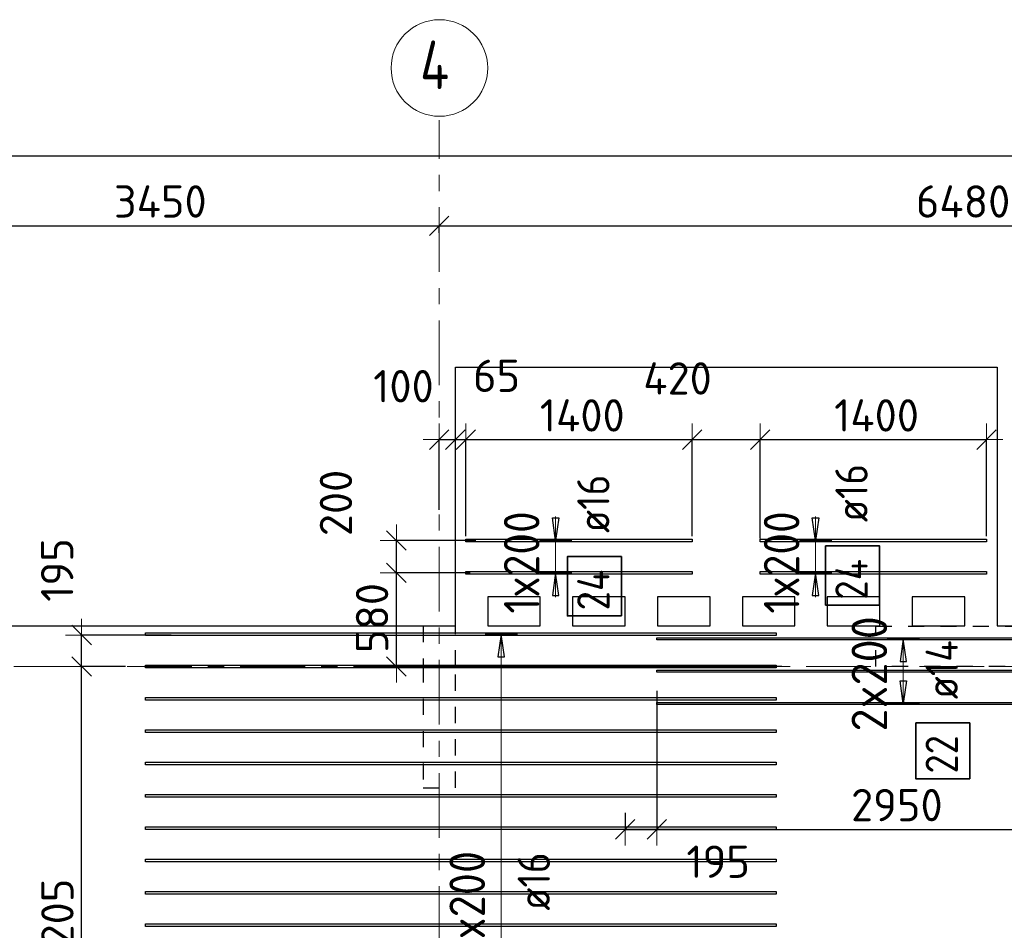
# Model space of a CAD drawing. Header units: metres. Extents: x -38 to 97, y -15 to 21.
# Tile 16 of 256: x 10.01 to 16.09, y 14.77 to 20.4. Entities that reach past the tile are written whole.
import ezdxf

# ---------------------------------------------------------------- set-up
doc = ezdxf.new("R2010")
doc.units = ezdxf.units.M
doc.header["$PDMODE"] = 65
for name, pattern in [('______11', [0.5, 0.4, -0.05, 0, -0.05]), ('______2', [0.0405, 0.03, -0.0105]), ('______5', [1.1, 0.8, -0.1, 0.1, -0.1])]:
    doc.linetypes.add(name, pattern=pattern)
for name, color, linetype, lineweight in [('XR$2$Осевая линия (1)', 7, '______5', 13), ('XR$2$Размерная линия (1)', 7, 'Continuous', 13), ('XR$6$Перекрытие (1)', 7, 'Continuous', 35), ('XR$6$Размерная линия (1)', 7, 'Continuous', 13)]:
    doc.layers.add(name, color=color, linetype=linetype, lineweight=lineweight)
doc.layers.add('XR$6$Арм.стержн.Доп. Арм верхн.зоны Х', color=7, linetype='Continuous', lineweight=35, true_color=0x8c8cff)
doc.layers.add('XR$7$Стена_ бетон несущ.', color=7, linetype='Continuous', lineweight=70, true_color=0xb4b496)
doc.styles.add('ISOCPEUR', font='txt')
doc.dimstyles.new('DIMSTYLE_3', dxfattribs={"dimtxt": 0.2, "dimasz": 0.2, "dimexe": 0, "dimexo": 0, "dimgap": 0.1, "dimtad": 2, "dimdec": 0, "dimlfac": 1000, "dimrnd": 5, "dimzin": 12, "dimdsep": 46, "dimtxsty": 'ISOCPEUR', "dimblk1": 'ALL_ML_STRICH', "dimblk2": 'ALL_ML_STRICH', "dimsah": 1, "dimcen": 0, "dimclrd": 7, "dimclre": 256, "dimclrt": 7, "dimadec": 0, "dimazin": 0, "dimtfac": 1, "dimtdec": 0, "dimtix": 1, "dimtmove": 2, "dimatfit": 3, "dimfxl": 0, "dimtzin": 0, "dimlwd": 0, "dimlwe": -3, "dimarcsym": 0})
doc.dimstyles.new('DIMSTYLE_36', dxfattribs={"dimtxt": 0.2, "dimasz": 0.2, "dimexe": 0, "dimexo": 0, "dimgap": 0.1, "dimtad": 2, "dimdec": 0, "dimlfac": 1000, "dimrnd": 5, "dimzin": 12, "dimdsep": 46, "dimtxsty": 'ISOCPEUR', "dimblk1": 'ALL_ML_STRICH', "dimblk2": 'ALL_ML_STRICH', "dimsah": 1, "dimcen": 0, "dimclrd": 7, "dimclre": 256, "dimclrt": 7, "dimadec": 0, "dimazin": 0, "dimtfac": 1, "dimtdec": 0, "dimtix": 1, "dimtmove": 2, "dimatfit": 3, "dimfxl": 0, "dimtvp": 1.2, "dimtzin": 0, "dimlwd": 0, "dimlwe": -3, "dimarcsym": 0})
doc.dimstyles.new('DIMSTYLE_37', dxfattribs={"dimtxt": 0.2, "dimasz": 0.2, "dimexe": 0, "dimexo": 0, "dimgap": 0.1, "dimtad": 0, "dimdec": 0, "dimlfac": 1000, "dimrnd": 5, "dimzin": 12, "dimdsep": 46, "dimtxsty": 'ISOCPEUR', "dimblk1": 'ALL_ML_STRICH', "dimblk2": 'ALL_ML_STRICH', "dimsah": 1, "dimcen": 0, "dimclrd": 7, "dimclre": 256, "dimclrt": 7, "dimadec": 0, "dimazin": 0, "dimtfac": 1, "dimtdec": 0, "dimtix": 1, "dimtmove": 2, "dimatfit": 3, "dimfxl": 0, "dimtvp": 1.2, "dimtzin": 0, "dimlwd": 0, "dimlwe": -3, "dimarcsym": 0})

# ---------------------------------------------------------------- blocks, each defined once
blk = doc.blocks.new('ALL_ML_STRICH')
at = {"color": 0, "linetype": 'ByBlock', "lineweight": -2}
for p, q in [((0, -0.5), (0, 0.5)), ((-1, 0), (0.5, 0)), ((-0.3, -0.3), (0.3, 0.3))]:
    blk.add_line(p, q, dxfattribs=at)
blk = doc.blocks.new('*D11')
at = {"layer": 'DEFPOINTS', "color": 7, "linetype": 'Continuous', "lineweight": 13, "transparency": 33554687}
for p in [(0.5, 19.5574), (0.5, 19.3768), (61.6, 17.1197)]:
    blk.add_point(p, dxfattribs=at)
at = {"layer": 'XR$2$Размерная линия (1)', "color": 9, "linetype": 'Continuous', "lineweight": -2, "true_color": 0xc7c7c7, "transparency": 33554687}
for p, q in [((0.5, 19.3568), (0.5, 19.5574)), ((61.6, 17.1397), (61.6, 19.5574))]:
    blk.add_line(p, q, dxfattribs=at)
at = {"layer": 'XR$2$Размерная линия (1)', "color": 7, "linetype": 'Continuous', "lineweight": -2, "transparency": 33554687}
blk.add_line((0.5, 19.5574), (61.6, 19.5574), dxfattribs=at)
at = {"layer": 'XR$2$Размерная линия (1)', "color": 7, "linetype": 'Continuous', "lineweight": 13, "transparency": 33554687, "xscale": 0.2, "yscale": 0.2, "zscale": 0.2, "rotation": 180}
blk.add_blockref('ALL_ML_STRICH', (0.5, 19.5574), dxfattribs=at)
at = {"layer": 'XR$2$Размерная линия (1)', "color": 7, "linetype": 'Continuous', "lineweight": 13, "transparency": 33554687, "xscale": 0.2, "yscale": 0.2, "zscale": 0.2}
blk.add_blockref('ALL_ML_STRICH', (61.6, 19.5574), dxfattribs=at)
at = {"layer": 'XR$2$Размерная линия (1)', "color": 7, "linetype": 'Continuous', "lineweight": 13, "transparency": 33554687, "insert": (31.1, 19.7074), "char_height": 0.2, "width": 1, "attachment_point": 5, "style": 'ISOCPEUR'}
blk.add_mtext('\\A1;{61100}', dxfattribs=at)
blk = doc.blocks.new('*D28')
at = {"layer": 'DEFPOINTS', "color": 7, "linetype": 'Continuous', "lineweight": 13, "transparency": 33554687}
for p in [(9.15, 19.1262), (9.15, 19.1261), (12.6, 19.0612)]:
    blk.add_point(p, dxfattribs=at)
at = {"layer": 'XR$2$Размерная линия (1)', "color": 9, "linetype": 'Continuous', "lineweight": -2, "true_color": 0xc7c7c7, "transparency": 33554687}
for p, q in [((9.15, 19.1261), (9.15, 19.1261)), ((12.6, 19.0812), (12.6, 19.1261))]:
    blk.add_line(p, q, dxfattribs=at)
at = {"layer": 'XR$2$Размерная линия (1)', "color": 7, "linetype": 'Continuous', "lineweight": -2, "transparency": 33554687}
blk.add_line((9.15, 19.1261), (12.6, 19.1261), dxfattribs=at)
at = {"layer": 'XR$2$Размерная линия (1)', "color": 7, "linetype": 'Continuous', "lineweight": 13, "transparency": 33554687, "xscale": 0.2, "yscale": 0.2, "zscale": 0.2, "rotation": 180}
blk.add_blockref('ALL_ML_STRICH', (9.15, 19.1261), dxfattribs=at)
at = {"layer": 'XR$2$Размерная линия (1)', "color": 7, "linetype": 'Continuous', "lineweight": 13, "transparency": 33554687, "xscale": 0.2, "yscale": 0.2, "zscale": 0.2}
blk.add_blockref('ALL_ML_STRICH', (12.6, 19.1261), dxfattribs=at)
at = {"layer": 'XR$2$Размерная линия (1)', "color": 7, "linetype": 'Continuous', "lineweight": 13, "transparency": 33554687, "insert": (10.875, 19.2761), "char_height": 0.2, "width": 0.8, "attachment_point": 5, "style": 'ISOCPEUR'}
blk.add_mtext('\\A1;{3450}', dxfattribs=at)
blk = doc.blocks.new('*D29')
at = {"layer": 'DEFPOINTS', "color": 7, "linetype": 'Continuous', "lineweight": 13, "transparency": 33554687}
for p in [(19.08, 19.4874), (12.6, 19.1261), (12.6, 19.0612)]:
    blk.add_point(p, dxfattribs=at)
at = {"layer": 'XR$2$Размерная линия (1)', "color": 9, "linetype": 'Continuous', "lineweight": -2, "true_color": 0xc7c7c7, "transparency": 33554687}
for p, q in [((19.08, 19.4674), (19.08, 19.1261)), ((12.6, 19.0812), (12.6, 19.1261))]:
    blk.add_line(p, q, dxfattribs=at)
at = {"layer": 'XR$2$Размерная линия (1)', "color": 7, "linetype": 'Continuous', "lineweight": -2, "transparency": 33554687}
blk.add_line((12.6, 19.1261), (19.08, 19.1261), dxfattribs=at)
at = {"layer": 'XR$2$Размерная линия (1)', "color": 7, "linetype": 'Continuous', "lineweight": 13, "transparency": 33554687, "xscale": 0.2, "yscale": 0.2, "zscale": 0.2, "rotation": 180}
blk.add_blockref('ALL_ML_STRICH', (12.6, 19.1261), dxfattribs=at)
at = {"layer": 'XR$2$Размерная линия (1)', "color": 7, "linetype": 'Continuous', "lineweight": 13, "transparency": 33554687, "xscale": 0.2, "yscale": 0.2, "zscale": 0.2}
blk.add_blockref('ALL_ML_STRICH', (19.08, 19.1261), dxfattribs=at)
at = {"layer": 'XR$2$Размерная линия (1)', "color": 7, "linetype": 'Continuous', "lineweight": 13, "transparency": 33554687, "insert": (15.84, 19.2761), "char_height": 0.2, "width": 0.8, "attachment_point": 5, "style": 'ISOCPEUR'}
blk.add_mtext('\\A1;{6480}', dxfattribs=at)
blk = doc.blocks.new('*D1084')
at = {"layer": 'DEFPOINTS', "color": 7, "linetype": 'Continuous', "lineweight": 13, "transparency": 33554687}
for p in [(12.6, 17.8028), (12.6, 17.3485), (12.6998, 17.2463)]:
    blk.add_point(p, dxfattribs=at)
at = {"layer": 'XR$6$Размерная линия (1)', "color": 9, "linetype": 'Continuous', "lineweight": -2, "true_color": 0xc7c7c7, "transparency": 33554687}
for p, q in [((12.6, 17.3685), (12.6, 17.8028)), ((12.6998, 17.2663), (12.6998, 17.8028))]:
    blk.add_line(p, q, dxfattribs=at)
at = {"layer": 'XR$6$Размерная линия (1)', "color": 7, "linetype": 'Continuous', "lineweight": -2, "transparency": 33554687}
blk.add_line((12.6, 17.8028), (12.6998, 17.8028), dxfattribs=at)
at = {"layer": 'XR$6$Размерная линия (1)', "color": 7, "linetype": 'Continuous', "lineweight": 13, "transparency": 33554687, "xscale": 0.2, "yscale": 0.2, "zscale": 0.2}
blk.add_blockref('ALL_ML_STRICH', (12.6998, 17.8028), dxfattribs=at)
at = {"layer": 'XR$6$Размерная линия (1)', "color": 7, "linetype": 'Continuous', "lineweight": 13, "transparency": 33554687, "xscale": 0.2, "yscale": 0.2, "zscale": 0.2, "rotation": 180}
blk.add_blockref('ALL_ML_STRICH', (12.6, 17.8028), dxfattribs=at)
at = {"layer": 'XR$6$Размерная линия (1)', "color": 7, "linetype": 'Continuous', "lineweight": 13, "transparency": 33554687, "insert": (12.379, 18.1334), "char_height": 0.2, "width": 0.6, "attachment_point": 5, "style": 'ISOCPEUR'}
blk.add_mtext('\\A1;{100}', dxfattribs=at)
blk = doc.blocks.new('*D1085')
at = {"layer": 'DEFPOINTS', "color": 7, "linetype": 'Continuous', "lineweight": 13, "transparency": 33554687}
for p in [(12.6998, 17.8028), (12.6998, 17.2463), (12.7648, 17.1864)]:
    blk.add_point(p, dxfattribs=at)
at = {"layer": 'XR$6$Размерная линия (1)', "color": 9, "linetype": 'Continuous', "lineweight": -2, "true_color": 0xc7c7c7, "transparency": 33554687}
for p, q in [((12.6998, 17.2663), (12.6998, 17.8028)), ((12.7648, 17.2064), (12.7648, 17.8028))]:
    blk.add_line(p, q, dxfattribs=at)
at = {"layer": 'XR$6$Размерная линия (1)', "color": 7, "linetype": 'Continuous', "lineweight": -2, "transparency": 33554687}
blk.add_line((12.6998, 17.8028), (12.7648, 17.8028), dxfattribs=at)
at = {"layer": 'XR$6$Размерная линия (1)', "color": 7, "linetype": 'Continuous', "lineweight": 13, "transparency": 33554687, "xscale": 0.2, "yscale": 0.2, "zscale": 0.2}
blk.add_blockref('ALL_ML_STRICH', (12.7648, 17.8028), dxfattribs=at)
at = {"layer": 'XR$6$Размерная линия (1)', "color": 7, "linetype": 'Continuous', "lineweight": 13, "transparency": 33554687, "xscale": 0.2, "yscale": 0.2, "zscale": 0.2, "rotation": 180}
blk.add_blockref('ALL_ML_STRICH', (12.6998, 17.8028), dxfattribs=at)
at = {"layer": 'XR$6$Размерная линия (1)', "color": 7, "linetype": 'Continuous', "lineweight": 13, "transparency": 33554687, "insert": (12.9548, 18.1977), "char_height": 0.2, "width": 0.4, "attachment_point": 5, "style": 'ISOCPEUR'}
blk.add_mtext('\\A1;{65}', dxfattribs=at)
blk = doc.blocks.new('*D1086')
at = {"layer": 'DEFPOINTS', "color": 7, "linetype": 'Continuous', "lineweight": 13, "transparency": 33554687}
for p in [(12.7648, 17.8028), (12.7648, 17.1864), (14.1648, 17.1864)]:
    blk.add_point(p, dxfattribs=at)
at = {"layer": 'XR$6$Размерная линия (1)', "color": 9, "linetype": 'Continuous', "lineweight": -2, "true_color": 0xc7c7c7, "transparency": 33554687}
for p, q in [((12.7648, 17.2064), (12.7648, 17.8028)), ((14.1648, 17.2064), (14.1648, 17.8028))]:
    blk.add_line(p, q, dxfattribs=at)
at = {"layer": 'XR$6$Размерная линия (1)', "color": 7, "linetype": 'Continuous', "lineweight": -2, "transparency": 33554687}
blk.add_line((12.7648, 17.8028), (14.1648, 17.8028), dxfattribs=at)
at = {"layer": 'XR$6$Размерная линия (1)', "color": 7, "linetype": 'Continuous', "lineweight": 13, "transparency": 33554687, "xscale": 0.2, "yscale": 0.2, "zscale": 0.2, "rotation": 180}
blk.add_blockref('ALL_ML_STRICH', (12.7648, 17.8028), dxfattribs=at)
at = {"layer": 'XR$6$Размерная линия (1)', "color": 7, "linetype": 'Continuous', "lineweight": 13, "transparency": 33554687, "xscale": 0.2, "yscale": 0.2, "zscale": 0.2}
blk.add_blockref('ALL_ML_STRICH', (14.1648, 17.8028), dxfattribs=at)
at = {"layer": 'XR$6$Размерная линия (1)', "color": 7, "linetype": 'Continuous', "lineweight": 13, "transparency": 33554687, "insert": (13.4848, 17.9528), "char_height": 0.2, "width": 0.8, "attachment_point": 5, "style": 'ISOCPEUR'}
blk.add_mtext('\\A1;{1400}', dxfattribs=at)
blk = doc.blocks.new('*D1087')
at = {"layer": 'DEFPOINTS', "color": 7, "linetype": 'Continuous', "lineweight": 13, "transparency": 33554687}
for p in [(14.1648, 17.8028), (14.1648, 17.1864), (14.5848, 17.1704)]:
    blk.add_point(p, dxfattribs=at)
at = {"layer": 'XR$6$Размерная линия (1)', "color": 9, "linetype": 'Continuous', "lineweight": -2, "true_color": 0xc7c7c7, "transparency": 33554687}
for p, q in [((14.1648, 17.2064), (14.1648, 17.8028)), ((14.5848, 17.1904), (14.5848, 17.8028))]:
    blk.add_line(p, q, dxfattribs=at)
at = {"layer": 'XR$6$Размерная линия (1)', "color": 7, "linetype": 'Continuous', "lineweight": -2, "transparency": 33554687}
blk.add_line((14.1648, 17.8028), (14.5848, 17.8028), dxfattribs=at)
at = {"layer": 'XR$6$Размерная линия (1)', "color": 7, "linetype": 'Continuous', "lineweight": 13, "transparency": 33554687, "xscale": 0.2, "yscale": 0.2, "zscale": 0.2, "rotation": 180}
blk.add_blockref('ALL_ML_STRICH', (14.1648, 17.8028), dxfattribs=at)
at = {"layer": 'XR$6$Размерная линия (1)', "color": 7, "linetype": 'Continuous', "lineweight": 13, "transparency": 33554687, "xscale": 0.2, "yscale": 0.2, "zscale": 0.2}
blk.add_blockref('ALL_ML_STRICH', (14.5848, 17.8028), dxfattribs=at)
at = {"layer": 'XR$6$Размерная линия (1)', "color": 7, "linetype": 'Continuous', "lineweight": 13, "transparency": 33554687, "insert": (14.0737, 18.1815), "char_height": 0.2, "width": 0.6, "attachment_point": 5, "style": 'ISOCPEUR'}
blk.add_mtext('\\A1;{420}', dxfattribs=at)
blk = doc.blocks.new('*D1088')
at = {"layer": 'DEFPOINTS', "color": 7, "linetype": 'Continuous', "lineweight": 13, "transparency": 33554687}
for p in [(14.5848, 17.8028), (15.9848, 17.1864), (14.5848, 17.1704)]:
    blk.add_point(p, dxfattribs=at)
at = {"layer": 'XR$6$Размерная линия (1)', "color": 9, "linetype": 'Continuous', "lineweight": -2, "true_color": 0xc7c7c7, "transparency": 33554687}
for p, q in [((14.5848, 17.1904), (14.5848, 17.8028)), ((15.9848, 17.2064), (15.9848, 17.8028))]:
    blk.add_line(p, q, dxfattribs=at)
at = {"layer": 'XR$6$Размерная линия (1)', "color": 7, "linetype": 'Continuous', "lineweight": -2, "transparency": 33554687}
blk.add_line((14.5848, 17.8028), (15.9848, 17.8028), dxfattribs=at)
at = {"layer": 'XR$6$Размерная линия (1)', "color": 7, "linetype": 'Continuous', "lineweight": 13, "transparency": 33554687, "xscale": 0.2, "yscale": 0.2, "zscale": 0.2, "rotation": 180}
blk.add_blockref('ALL_ML_STRICH', (14.5848, 17.8028), dxfattribs=at)
at = {"layer": 'XR$6$Размерная линия (1)', "color": 7, "linetype": 'Continuous', "lineweight": 13, "transparency": 33554687, "xscale": 0.2, "yscale": 0.2, "zscale": 0.2}
blk.add_blockref('ALL_ML_STRICH', (15.9848, 17.8028), dxfattribs=at)
at = {"layer": 'XR$6$Размерная линия (1)', "color": 7, "linetype": 'Continuous', "lineweight": 13, "transparency": 33554687, "insert": (15.3048, 17.9528), "char_height": 0.2, "width": 0.8, "attachment_point": 5, "style": 'ISOCPEUR'}
blk.add_mtext('\\A1;{1400}', dxfattribs=at)
blk = doc.blocks.new('*D1089')
at = {"layer": 'DEFPOINTS', "color": 7, "linetype": 'Continuous', "lineweight": 13, "transparency": 33554687}
for p in [(12.8116, 16.9784), (12.3348, 16.4), (14.7381, 16.4)]:
    blk.add_point(p, dxfattribs=at)
at = {"layer": 'XR$6$Размерная линия (1)', "color": 9, "linetype": 'Continuous', "lineweight": -2, "true_color": 0xc7c7c7, "transparency": 33554687}
for p, q in [((12.7916, 16.9784), (12.3348, 16.9784)), ((14.7181, 16.4), (12.3348, 16.4))]:
    blk.add_line(p, q, dxfattribs=at)
at = {"layer": 'XR$6$Размерная линия (1)', "color": 7, "linetype": 'Continuous', "lineweight": -2, "transparency": 33554687}
blk.add_line((12.3348, 16.4), (12.3348, 16.9784), dxfattribs=at)
at = {"layer": 'XR$6$Размерная линия (1)', "color": 7, "linetype": 'Continuous', "lineweight": 13, "transparency": 33554687, "xscale": 0.2, "yscale": 0.2, "zscale": 0.2}
for p, rotation in [((12.3348, 16.9784), 90), ((12.3348, 16.4), 270)]:
    blk.add_blockref('ALL_ML_STRICH', p, dxfattribs=dict(at, rotation=rotation))
at = {"layer": 'XR$6$Размерная линия (1)', "color": 7, "linetype": 'Continuous', "lineweight": 13, "transparency": 33554687, "insert": (12.1848, 16.6992), "char_height": 0.2, "width": 0.6, "attachment_point": 5, "rotation": 90, "style": 'ISOCPEUR'}
blk.add_mtext('\\A1;{580}', dxfattribs=at)
blk = doc.blocks.new('*D1090')
at = {"layer": 'DEFPOINTS', "color": 7, "linetype": 'Continuous', "lineweight": 13, "transparency": 33554687}
for p in [(12.8468, 17.1784), (12.3348, 16.9784), (12.8116, 16.9784)]:
    blk.add_point(p, dxfattribs=at)
at = {"layer": 'XR$6$Размерная линия (1)', "color": 9, "linetype": 'Continuous', "lineweight": -2, "true_color": 0xc7c7c7, "transparency": 33554687}
for p, q in [((12.8268, 17.1784), (12.3348, 17.1784)), ((12.7916, 16.9784), (12.3348, 16.9784))]:
    blk.add_line(p, q, dxfattribs=at)
at = {"layer": 'XR$6$Размерная линия (1)', "color": 7, "linetype": 'Continuous', "lineweight": -2, "transparency": 33554687}
blk.add_line((12.3348, 16.9784), (12.3348, 17.1784), dxfattribs=at)
at = {"layer": 'XR$6$Размерная линия (1)', "color": 7, "linetype": 'Continuous', "lineweight": 13, "transparency": 33554687, "xscale": 0.2, "yscale": 0.2, "zscale": 0.2}
for p, rotation in [((12.3348, 17.1784), 90), ((12.3348, 16.9784), 270)]:
    blk.add_blockref('ALL_ML_STRICH', p, dxfattribs=dict(at, rotation=rotation))
at = {"layer": 'XR$6$Размерная линия (1)', "color": 7, "linetype": 'Continuous', "lineweight": 13, "transparency": 33554687, "insert": (11.9612, 17.4111), "char_height": 0.2, "width": 0.6, "attachment_point": 5, "rotation": 90, "style": 'ISOCPEUR'}
blk.add_mtext('\\A1;{200}', dxfattribs=at)
blk = doc.blocks.new('*D1262')
at = {"layer": 'DEFPOINTS', "color": 7, "linetype": 'Continuous', "lineweight": 13, "transparency": 33554687}
for p in [(13.9452, 16.2685), (13.75, 15.5153), (13.75, 15.3922)]:
    blk.add_point(p, dxfattribs=at)
at = {"layer": 'XR$6$Размерная линия (1)', "color": 9, "linetype": 'Continuous', "lineweight": -2, "true_color": 0xc7c7c7, "transparency": 33554687}
for p, q in [((13.9452, 16.2485), (13.9452, 15.3922)), ((13.75, 15.4953), (13.75, 15.3922))]:
    blk.add_line(p, q, dxfattribs=at)
at = {"layer": 'XR$6$Размерная линия (1)', "color": 7, "linetype": 'Continuous', "lineweight": -2, "transparency": 33554687}
blk.add_line((13.75, 15.3922), (13.9452, 15.3922), dxfattribs=at)
at = {"layer": 'XR$6$Размерная линия (1)', "color": 7, "linetype": 'Continuous', "lineweight": 13, "transparency": 33554687, "xscale": 0.2, "yscale": 0.2, "zscale": 0.2, "rotation": 180}
blk.add_blockref('ALL_ML_STRICH', (13.75, 15.3922), dxfattribs=at)
at = {"layer": 'XR$6$Размерная линия (1)', "color": 7, "linetype": 'Continuous', "lineweight": 13, "transparency": 33554687, "xscale": 0.2, "yscale": 0.2, "zscale": 0.2}
blk.add_blockref('ALL_ML_STRICH', (13.9452, 15.3922), dxfattribs=at)
at = {"layer": 'XR$6$Размерная линия (1)', "color": 7, "linetype": 'Continuous', "lineweight": 13, "transparency": 33554687, "insert": (14.325, 15.1922), "char_height": 0.2, "width": 0.6, "attachment_point": 5, "style": 'ISOCPEUR'}
blk.add_mtext('\\A1;{195}', dxfattribs=at)
blk = doc.blocks.new('*D1263')
at = {"layer": 'DEFPOINTS', "color": 7, "linetype": 'Continuous', "lineweight": 13, "transparency": 33554687}
for p in [(13.9452, 16.2685), (16.8952, 16.2135), (13.9452, 15.3922)]:
    blk.add_point(p, dxfattribs=at)
at = {"layer": 'XR$6$Размерная линия (1)', "color": 9, "linetype": 'Continuous', "lineweight": -2, "true_color": 0xc7c7c7, "transparency": 33554687}
for p, q in [((13.9452, 16.2485), (13.9452, 15.3922)), ((16.8952, 16.1935), (16.8952, 15.3922))]:
    blk.add_line(p, q, dxfattribs=at)
at = {"layer": 'XR$6$Размерная линия (1)', "color": 7, "linetype": 'Continuous', "lineweight": -2, "transparency": 33554687}
blk.add_line((13.9452, 15.3922), (16.8952, 15.3922), dxfattribs=at)
at = {"layer": 'XR$6$Размерная линия (1)', "color": 7, "linetype": 'Continuous', "lineweight": 13, "transparency": 33554687, "xscale": 0.2, "yscale": 0.2, "zscale": 0.2, "rotation": 180}
blk.add_blockref('ALL_ML_STRICH', (13.9452, 15.3922), dxfattribs=at)
at = {"layer": 'XR$6$Размерная линия (1)', "color": 7, "linetype": 'Continuous', "lineweight": 13, "transparency": 33554687, "xscale": 0.2, "yscale": 0.2, "zscale": 0.2}
blk.add_blockref('ALL_ML_STRICH', (16.8952, 15.3922), dxfattribs=at)
at = {"layer": 'XR$6$Размерная линия (1)', "color": 7, "linetype": 'Continuous', "lineweight": 13, "transparency": 33554687, "insert": (15.4302, 15.5422), "char_height": 0.2, "width": 0.8, "attachment_point": 5, "style": 'ISOCPEUR'}
blk.add_mtext('\\A1;{2950}', dxfattribs=at)
blk = doc.blocks.new('*D1352')
at = {"layer": 'DEFPOINTS', "color": 7, "linetype": 'Continuous', "lineweight": 13, "transparency": 33554687}
for p in [(10.6791, 16.4), (10.3887, 13.1944), (10.8968, 13.1944)]:
    blk.add_point(p, dxfattribs=at)
at = {"layer": 'XR$6$Размерная линия (1)', "color": 9, "linetype": 'Continuous', "lineweight": -2, "true_color": 0xc7c7c7, "transparency": 33554687}
for p, q in [((10.6591, 16.4), (10.3887, 16.4)), ((10.8768, 13.1944), (10.3887, 13.1944))]:
    blk.add_line(p, q, dxfattribs=at)
at = {"layer": 'XR$6$Размерная линия (1)', "color": 7, "linetype": 'Continuous', "lineweight": -2, "transparency": 33554687}
blk.add_line((10.3887, 13.1944), (10.3887, 16.4), dxfattribs=at)
at = {"layer": 'XR$6$Размерная линия (1)', "color": 7, "linetype": 'Continuous', "lineweight": 13, "transparency": 33554687, "xscale": 0.2, "yscale": 0.2, "zscale": 0.2}
for p, rotation in [((10.3887, 16.4), 90), ((10.3887, 13.1944), 270)]:
    blk.add_blockref('ALL_ML_STRICH', p, dxfattribs=dict(at, rotation=rotation))
at = {"layer": 'XR$6$Размерная линия (1)', "color": 7, "linetype": 'Continuous', "lineweight": 13, "transparency": 33554687, "insert": (10.2387, 14.8072), "char_height": 0.2, "width": 0.8, "attachment_point": 5, "rotation": 90, "style": 'ISOCPEUR'}
blk.add_mtext('\\A1;{3205}', dxfattribs=at)
blk = doc.blocks.new('*D1353')
at = {"layer": 'DEFPOINTS', "color": 7, "linetype": 'Continuous', "lineweight": 13, "transparency": 33554687}
for p in [(10.9614, 16.5944), (10.3887, 16.4), (10.6791, 16.4)]:
    blk.add_point(p, dxfattribs=at)
at = {"layer": 'XR$6$Размерная линия (1)', "color": 9, "linetype": 'Continuous', "lineweight": -2, "true_color": 0xc7c7c7, "transparency": 33554687}
for p, q in [((10.9414, 16.5944), (10.3887, 16.5944)), ((10.6591, 16.4), (10.3887, 16.4))]:
    blk.add_line(p, q, dxfattribs=at)
at = {"layer": 'XR$6$Размерная линия (1)', "color": 7, "linetype": 'Continuous', "lineweight": -2, "transparency": 33554687}
blk.add_line((10.3887, 16.4), (10.3887, 16.5944), dxfattribs=at)
at = {"layer": 'XR$6$Размерная линия (1)', "color": 7, "linetype": 'Continuous', "lineweight": 13, "transparency": 33554687, "xscale": 0.2, "yscale": 0.2, "zscale": 0.2}
for p, rotation in [((10.3887, 16.5944), 90), ((10.3887, 16.4), 270)]:
    blk.add_blockref('ALL_ML_STRICH', p, dxfattribs=dict(at, rotation=rotation))
at = {"layer": 'XR$6$Размерная линия (1)', "color": 7, "linetype": 'Continuous', "lineweight": 13, "transparency": 33554687, "insert": (10.2371, 16.9964), "char_height": 0.2, "width": 0.6, "attachment_point": 5, "rotation": 90, "style": 'ISOCPEUR'}
blk.add_mtext('\\A1;{195}', dxfattribs=at)

msp = doc.modelspace()

# ---------------------------------------------------------------- linework, layer by layer
at = {"layer": 'XR$2$Осевая линия (1)', "color": 253, "linetype": '______11', "lineweight": 13, "true_color": 0xa0a0a0, "transparency": 33554687}
for p, q in [((12.6, 8.34), (12.6, 19.78)), ((-2.63, 16.4), (62.6, 16.4))]:
    msp.add_line(p, q, dxfattribs=at)
at = {"layer": 'XR$2$Осевая линия (1)', "color": 7, "linetype": 'Continuous', "lineweight": 13, "transparency": 33554687}
msp.add_circle((12.6013, 20.1017), 0.2988, dxfattribs=at)
at = {"layer": 'XR$6$Арм.стержн.Доп. Арм верхн.зоны Х', "color": 7, "linetype": 'Continuous', "lineweight": 25, "transparency": 33554687}
for p, q in [((13.3198, 17.1784), (13.2998, 17.3184)), ((13.2998, 17.3184), (13.3398, 17.3184)), ((13.3398, 17.3184), (13.3198, 17.1784)), ((14.9274, 17.1784), (14.9074, 17.3184)), ((14.9074, 17.3184), (14.9474, 17.3184)), ((14.9474, 17.3184), (14.9274, 17.1784)), ((13.3198, 16.9784), (13.2998, 16.8384)), ((13.3398, 16.8384), (13.3198, 16.9784)), ((14.9274, 16.9784), (14.9074, 16.8384)), ((14.9474, 16.8384), (14.9274, 16.9784)), ((13.2998, 16.8384), (13.3398, 16.8384)), ((14.9074, 16.8384), (14.9474, 16.8384)), ((12.9832, 16.6002), (12.9632, 16.4602)), ((13.0032, 16.4602), (12.9832, 16.6002)), ((15.4702, 16.5709), (15.4502, 16.4309)), ((15.4902, 16.4309), (15.4702, 16.5709)), ((12.9632, 16.4602), (13.0032, 16.4602)), ((15.4502, 16.4309), (15.4902, 16.4309)), ((15.4702, 16.1709), (15.4502, 16.3109)), ((15.4502, 16.3109), (15.4902, 16.3109)), ((15.4902, 16.3109), (15.4702, 16.1709))]:
    msp.add_line(p, q, dxfattribs=at)
at = {"layer": 'XR$6$Арм.стержн.Доп. Арм верхн.зоны Х', "color": 7, "linetype": 'Continuous', "lineweight": 13, "transparency": 33554687}
for p, q in [((13.3198, 17.1784), (13.3198, 17.3284)), ((14.9274, 17.1784), (14.9274, 17.3284)), ((13.3198, 16.9784), (13.3198, 17.1784)), ((14.9274, 16.9784), (14.9274, 17.1784)), ((13.3198, 16.9784), (13.3198, 16.8284)), ((14.9274, 16.9784), (14.9274, 16.8284)), ((12.9832, 16.6002), (12.9832, 16.6002)), ((12.9832, 13.2002), (12.9832, 16.6002)), ((15.4702, 16.5709), (15.4702, 16.5709)), ((15.4702, 16.1709), (15.4702, 16.5709)), ((15.4702, 16.1709), (15.4702, 16.1709))]:
    msp.add_line(p, q, dxfattribs=at)
at = {"layer": 'XR$6$Арм.стержн.Доп. Арм верхн.зоны Х', "color": 253, "linetype": 'Continuous', "lineweight": -3, "true_color": 0xa0a0a0, "transparency": 33554687}
for p, q in [((13.3198, 17.1784), (13.2198, 17.1784)), ((13.3198, 17.1784), (13.4198, 17.1784)), ((14.9274, 17.1784), (14.8274, 17.1784)), ((14.9274, 17.1784), (15.0274, 17.1784)), ((13.3198, 16.9784), (13.2198, 16.9784)), ((13.3198, 16.9784), (13.4198, 16.9784)), ((14.9274, 16.9784), (14.8274, 16.9784)), ((14.9274, 16.9784), (15.0274, 16.9784)), ((12.9832, 16.6002), (12.8832, 16.6002)), ((12.9832, 16.6002), (13.0832, 16.6002)), ((15.4702, 16.5709), (15.3702, 16.5709)), ((15.4702, 16.5709), (15.5702, 16.5709)), ((15.4702, 16.1709), (15.3702, 16.1709)), ((15.4702, 16.1709), (15.5702, 16.1709))]:
    msp.add_line(p, q, dxfattribs=at)
at = {"layer": 'XR$6$Арм.стержн.Доп. Арм верхн.зоны Х', "color": 7, "linetype": 'Continuous', "lineweight": 25, "transparency": 33554687}
for points in [[(12.7648, 17.1864), (14.1648, 17.1864), (14.1648, 17.1704), (12.7648, 17.1704), (12.7648, 17.1864)], [(15.9848, 17.1704), (14.5848, 17.1704), (14.5848, 17.1864), (15.9848, 17.1864), (15.9848, 17.1704)], [(12.7648, 16.9864), (14.1648, 16.9864), (14.1648, 16.9704), (12.7648, 16.9704), (12.7648, 16.9864)], [(15.9848, 16.9704), (14.5848, 16.9704), (14.5848, 16.9864), (15.9848, 16.9864), (15.9848, 16.9704)], [(10.7838, 16.6082), (14.6838, 16.6082), (14.6838, 16.5922), (10.7838, 16.5922), (10.7838, 16.6082)], [(16.8952, 16.5639), (13.9452, 16.5639), (13.9452, 16.5779), (16.8952, 16.5779), (16.8952, 16.5639)], [(10.7838, 16.4082), (14.6838, 16.4082), (14.6838, 16.3922), (10.7838, 16.3922), (10.7838, 16.4082)], [(16.8952, 16.3639), (13.9452, 16.3639), (13.9452, 16.3779), (16.8952, 16.3779), (16.8952, 16.3639)], [(10.7838, 16.2082), (14.6838, 16.2082), (14.6838, 16.1922), (10.7838, 16.1922), (10.7838, 16.2082)], [(16.8952, 16.1639), (13.9452, 16.1639), (13.9452, 16.1779), (16.8952, 16.1779), (16.8952, 16.1639)], [(10.7838, 16.0082), (14.6838, 16.0082), (14.6838, 15.9922), (10.7838, 15.9922), (10.7838, 16.0082)], [(10.7838, 15.8082), (14.6838, 15.8082), (14.6838, 15.7922), (10.7838, 15.7922), (10.7838, 15.8082)], [(10.7838, 15.6082), (14.6838, 15.6082), (14.6838, 15.5922), (10.7838, 15.5922), (10.7838, 15.6082)], [(10.7838, 15.4082), (14.6838, 15.4082), (14.6838, 15.3922), (10.7838, 15.3922), (10.7838, 15.4082)], [(10.7838, 15.2082), (14.6838, 15.2082), (14.6838, 15.1922), (10.7838, 15.1922), (10.7838, 15.2082)], [(10.7838, 15.0082), (14.6838, 15.0082), (14.6838, 14.9922), (10.7838, 14.9922), (10.7838, 15.0082)], [(10.7838, 14.8082), (14.6838, 14.8082), (14.6838, 14.7922), (10.7838, 14.7922), (10.7838, 14.8082)]]:
    msp.add_lwpolyline(points, dxfattribs=at)
at = {"layer": 'XR$6$Арм.стержн.Доп. Арм верхн.зоны Х', "color": 7, "linetype": 'Continuous', "lineweight": 35, "transparency": 33554687}
for points in [[(15.323, 16.7792), (15.323, 17.1458), (14.9897, 17.1458), (14.9897, 16.7792), (15.323, 16.7792)], [(13.7265, 16.7127), (13.7265, 17.0794), (13.3932, 17.0794), (13.3932, 16.7127), (13.7265, 16.7127)], [(15.8813, 15.704), (15.8813, 16.0507), (15.5479, 16.0507), (15.5479, 15.704), (15.8813, 15.704)]]:
    msp.add_lwpolyline(points, dxfattribs=at)
at = {"layer": 'XR$6$Перекрытие (1)', "color": 7, "linetype": 'Continuous', "lineweight": 25, "transparency": 33554687}
for p, q in [((12.6998, 16.8302), (12.6998, 18.2502)), ((12.6998, 18.2502), (16.0498, 18.2502)), ((16.0498, 18.2502), (16.0498, 16.8302)), ((12.6998, 16.6502), (12.6998, 16.8302)), ((12.8998, 16.8302), (12.8998, 16.6502)), ((13.2248, 16.8302), (12.8998, 16.8302)), ((13.2248, 16.6502), (13.2248, 16.8302)), ((13.4248, 16.8302), (13.4248, 16.6502)), ((13.7498, 16.8302), (13.4248, 16.8302)), ((13.7498, 16.6502), (13.7498, 16.8302)), ((14.2748, 16.8302), (13.9498, 16.8302)), ((13.9498, 16.8302), (13.9498, 16.6502)), ((14.2748, 16.6502), (14.2748, 16.8302)), ((14.4748, 16.8302), (14.4748, 16.6502)), ((14.7998, 16.8302), (14.4748, 16.8302)), ((14.7998, 16.6502), (14.7998, 16.8302)), ((14.9998, 16.8302), (14.9998, 16.6502)), ((15.3248, 16.8302), (14.9998, 16.8302)), ((15.3248, 16.6502), (15.3248, 16.8302)), ((15.8498, 16.8302), (15.5248, 16.8302)), ((15.5248, 16.8302), (15.5248, 16.6502)), ((15.8498, 16.6502), (15.8498, 16.8302)), ((16.0498, 16.8302), (16.0498, 16.6502)), ((0.25, 16.6502), (12.6998, 16.6502)), ((12.8998, 16.6502), (13.2248, 16.6502)), ((13.4248, 16.6502), (13.7498, 16.6502)), ((13.9498, 16.6502), (14.2748, 16.6502)), ((14.4748, 16.6502), (14.7998, 16.6502)), ((14.9998, 16.6502), (15.3248, 16.6502)), ((15.5248, 16.6502), (15.8498, 16.6502)), ((16.0498, 16.6502), (19.08, 16.6502))]:
    msp.add_line(p, q, dxfattribs=at)
at = {"layer": 'XR$7$Стена_ бетон несущ.', "color": 253, "linetype": '______2', "lineweight": -3, "true_color": 0xa0a0a0, "transparency": 33554687}
for p, q in [((12.5, 16.65), (12.5, 16.4)), ((12.7, 16.65), (12.5, 16.65)), ((12.7, 16.4), (12.7, 16.65)), ((12.5, 16.4), (12.5, 15.65)), ((12.7, 15.65), (12.7, 16.4)), ((12.5, 15.65), (12.5, 15.65)), ((12.5, 15.65), (12.7, 15.65))]:
    msp.add_line(p, q, dxfattribs=at)
msp.add_lwpolyline([(15.3, 16.65), (16.3, 16.65), (16.3, 16.4), (15.3, 16.4), (15.3, 16.65)], close=True, dxfattribs=at)

# ---------------------------------------------------------------- texts
at = {"layer": 'XR$2$Осевая линия (1)', "color": 7, "linetype": 'Continuous', "lineweight": 13, "transparency": 33554687, "insert": (12.4813, 19.9712), "char_height": 0.3, "width": 0.359833, "attachment_point": 7, "style": 'ISOCPEUR'}
msp.add_mtext('\\W0.80;4', dxfattribs=at)
at = {"layer": 'XR$6$Арм.стержн.Доп. Арм верхн.зоны Х', "color": 7, "linetype": 'Continuous', "lineweight": 25, "transparency": 33554687, "char_height": 0.2, "attachment_point": 7, "rotation": 90, "style": 'ISOCPEUR'}
for s, insert, width in [('\\W0.89; ø16 ', (15.2497, 17.1792), 0.749105), ('\\W0.89; ø16 ', (13.6532, 17.1127), 0.749105), ('\\W0.88;24', (15.2497, 16.8125), 0.387995), ('\\W0.88;24', (13.6532, 16.746), 0.387995), ('\\W0.89; ø14 ', (15.8079, 16.084), 0.769432), ('\\W0.87;22', (15.8079, 15.7373), 0.367208), ('\\W0.89; ø16 ', (13.2851, 14.7765), 0.749105)]:
    msp.add_mtext(s, dxfattribs=dict(at, insert=insert, width=width))
at = {"layer": 'XR$6$Арм.стержн.Доп. Арм верхн.зоны Х', "color": 7, "linetype": 'Continuous', "lineweight": 13, "transparency": 33554687, "char_height": 0.22, "attachment_point": 7, "rotation": 90, "style": 'ISOCPEUR'}
for s, insert, width in [('\\W0.89;1x200', (13.2198, 16.7264), 0.823552), ('\\W0.89;1x200', (14.8274, 16.7264), 0.823552), ('\\W0.95;2x200', (15.3702, 15.9969), 0.873359), ('\\W0.91;17x200', (12.8832, 14.4712), 0.979318)]:
    msp.add_mtext(s, dxfattribs=dict(at, insert=insert, width=width))

# ---------------------------------------------------------------- dimensions: what is measured, and where the dimension line sits
at = {"layer": 'XR$2$Размерная линия (1)', "color": 7, "linetype": 'Continuous', "lineweight": 13, "transparency": 33554687}
for base, p1, p2, picture, middle in [((61.6, 19.5574), (0.5, 19.3568), (61.6, 17.1397), '*D11', (31.1, 19.7074)), ((19.08, 19.1261), (12.6, 19.0812), (19.08, 19.4674), '*D29', (15.84, 19.2761)), ((12.6, 19.1261), (9.15, 19.1261), (12.6, 19.0812), '*D28', (10.875, 19.2761))]:
    dim = msp.add_linear_dim(base=base, p1=p1, p2=p2, dimstyle='DIMSTYLE_3', override={"dimpost": '<>', "dimclrd": 7, "dimclre": 9, "dimclrt": 7, "dimlwd": 0, "dimlwe": 65533}, dxfattribs=at)
    dim.commit()
    dim.dimension.update_dxf_attribs({"geometry": picture, "text_midpoint": middle, "dimtype": 160})
at = {"layer": 'XR$6$Размерная линия (1)', "color": 7, "linetype": 'Continuous', "lineweight": 13, "transparency": 33554687}
for base, p1, p2, dimstyle, picture, middle in [((12.7648, 17.8028), (12.6998, 17.2663), (12.7648, 17.2064), 'DIMSTYLE_36', '*D1085', (12.9548, 18.1977)), ((14.5848, 17.8028), (14.1648, 17.2064), (14.5848, 17.1904), 'DIMSTYLE_36', '*D1087', (14.0737, 18.1815)), ((12.6998, 17.8028), (12.6, 17.3685), (12.6998, 17.2663), 'DIMSTYLE_36', '*D1084', (12.379, 18.1334)), ((14.1648, 17.8028), (12.7648, 17.2064), (14.1648, 17.2064), 'DIMSTYLE_3', '*D1086', (13.4848, 17.9528)), ((15.9848, 17.8028), (14.5848, 17.1904), (15.9848, 17.2064), 'DIMSTYLE_3', '*D1088', (15.3048, 17.9528)), ((13.9452, 15.3922), (13.75, 15.4953), (13.9452, 16.2485), 'DIMSTYLE_37', '*D1262', (14.325, 15.1922)), ((16.8952, 15.3922), (13.9452, 16.2485), (16.8952, 16.1935), 'DIMSTYLE_3', '*D1263', (15.4302, 15.5422))]:
    dim = msp.add_linear_dim(base=base, p1=p1, p2=p2, dimstyle=dimstyle, override={"dimpost": '<>', "dimclrd": 7, "dimclre": 9, "dimclrt": 7, "dimlwd": 0, "dimlwe": 65533}, dxfattribs=at)
    dim.commit()
    dim.dimension.update_dxf_attribs({"geometry": picture, "text_midpoint": middle, "dimtype": 160})
for base, p1, p2, dimstyle, picture, middle in [((12.3348, 17.1784), (12.7916, 16.9784), (12.8268, 17.1784), 'DIMSTYLE_36', '*D1090', (11.9612, 17.4111)), ((10.3887, 16.5944), (10.6591, 16.4), (10.9414, 16.5944), 'DIMSTYLE_36', '*D1353', (10.2371, 16.9964)), ((12.3348, 16.9784), (14.7181, 16.4), (12.7916, 16.9784), 'DIMSTYLE_3', '*D1089', (12.1848, 16.6992)), ((10.3887, 16.4), (10.8768, 13.1944), (10.6591, 16.4), 'DIMSTYLE_3', '*D1352', (10.2387, 14.8072))]:
    dim = msp.add_linear_dim(base=base, p1=p1, p2=p2, angle=90, dimstyle=dimstyle, override={"dimpost": '<>', "dimclrd": 7, "dimclre": 9, "dimclrt": 7, "dimlwd": 0, "dimlwe": 65533}, dxfattribs=at)
    dim.commit()
    dim.dimension.update_dxf_attribs({"geometry": picture, "text_midpoint": middle, "dimtype": 160})

doc.saveas('drawing.dxf')
